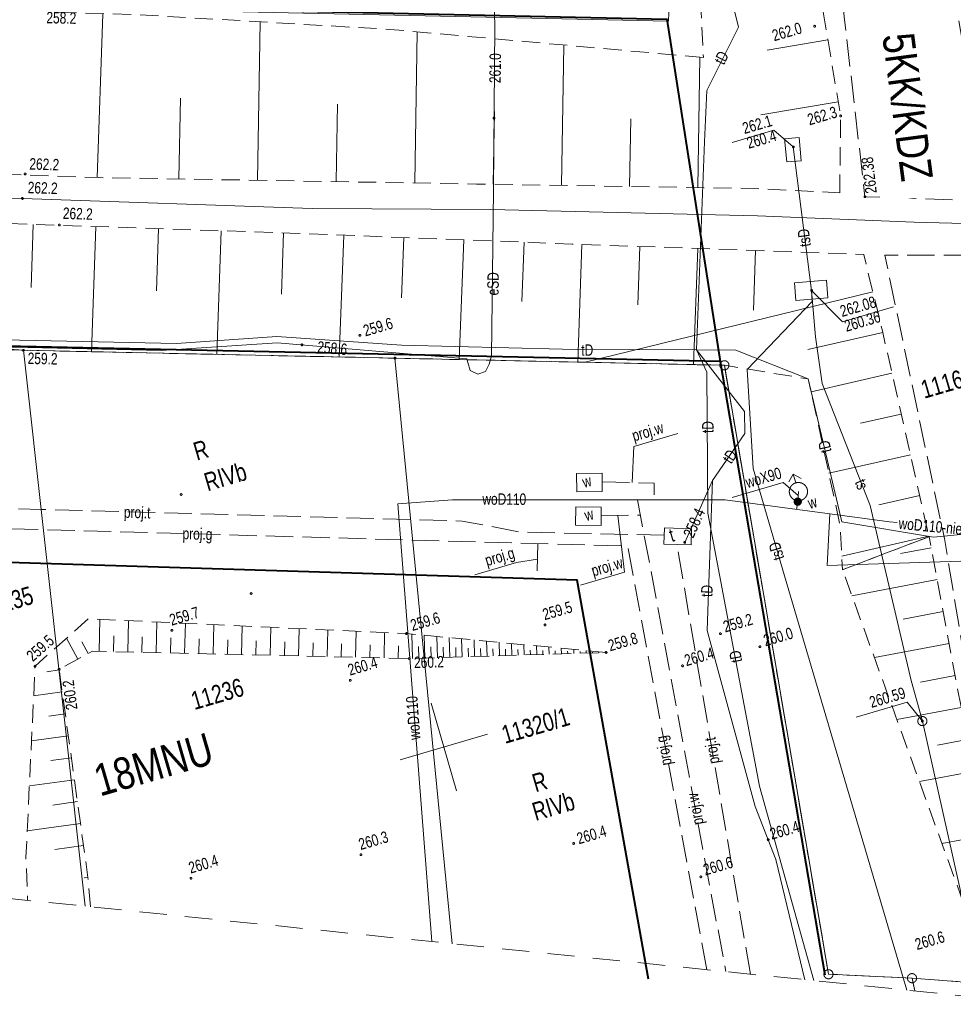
# Model space of a CAD drawing. Header units: millimetres. Extents: x -105537 to 2299296, y -162842 to 175608.
# Tile 34 of 42: x 135949 to 187188, y -94240 to -40228. Entities that reach past the tile are written whole.
import ezdxf
from ezdxf.xclip import XClip

# ---------------------------------------------------------------- set-up
doc = ezdxf.new("R2010")
doc.units = ezdxf.units.MM
doc.header["$MEASUREMENT"] = 0
doc.header["$XCLIPFRAME"] = 0
for name, pattern in [('1053', [2000, 1500, -500]), ('2', [2000, 1500, -500]), ('2216', [2500, 1500, -1000]), ('2217', [2000, 1500, -500]), ('2218', [1000, 500, -500]), ('3820', [1500, 1000, -500]), ('Wipeout_Contour', [1000, 0, -1000])]:
    doc.linetypes.add(name, pattern=pattern)
for name, color, linetype, lineweight, true_color in [('199-Z Wymiary i opisy_Nr_pióra__226', 7, 'Continuous', 40, 0x59c9ff), ('PZT_MPZP_Nr_pióra__226', 7, 'Continuous', 40, 0x59c9ff), ('Wadowice Wałowa mdcp500_2_teren_zamkniety_Nr_pióra__9', 7, 'Continuous', 18, 0xaaaaaa)]:
    doc.layers.add(name, color=color, linetype=linetype, lineweight=lineweight, true_color=true_color)
doc.layers.add('A__!REF_RYSUNKI', color=7, linetype='Continuous')
for name, color, linetype, lineweight in [('Wadowice Wałowa mdcp500_2_EGB_DzialkaEwidencyjna_Nr_pióra__3', 3, 'Continuous', 18), ('Wadowice Wałowa mdcp500_2_EGB_KonturKlasyfikacyjny_Nr_pióra__86', 86, 'Continuous', 18), ('Wadowice Wałowa mdcp500_2_EGB_KonturUzytkuGruntowego_Nr_pióra__3', 3, 'Continuous', 18), ('Wadowice Wałowa mdcp500_2_EGB_PunktGraniczny_Nr_pióra__3', 3, 'Continuous', 18), ('Wadowice Wałowa mdcp500_2_GES_InneUrzadzeniaTowarzyszace_Nr_pióra__30', 30, 'Continuous', 18), ('Wadowice Wałowa mdcp500_2_GES_InneUrzadzeniaTowarzyszace_Nr_pióra__7', 7, 'Continuous', 18), ('Wadowice Wałowa mdcp500_2_GES_PrzewodElektroenergetyczny_Nr_pióra__1', 1, 'Continuous', 18), ('Wadowice Wałowa mdcp500_2_GES_PrzewodGazowy_Nr_pióra__56', 56, 'Continuous', 18), ('Wadowice Wałowa mdcp500_2_GES_PrzewodTelekomunikacyjny_Nr_pióra__30', 30, 'Continuous', 18), ('Wadowice Wałowa mdcp500_2_GES_PrzewodWodociagowy_Nr_pióra__5', 5, 'Continuous', 18), ('Wadowice Wałowa mdcp500_2_GES_Rzedna_Nr_pióra__1', 1, 'Continuous', 18), ('Wadowice Wałowa mdcp500_2_GES_Rzedna_Nr_pióra__30', 30, 'Continuous', 18), ('Wadowice Wałowa mdcp500_2_GES_UrzadzeniaSiecWodociagowa_Nr_pióra__5', 5, 'Continuous', 18), ('Wadowice Wałowa mdcp500_2_GES_UrzadzeniaTowarzyszczaceLin_Nr_pióra__7', 7, 'Continuous', 18), ('Wadowice Wałowa mdcp500_2_linie_mpzp_Nr_pióra__135', 135, 'Continuous', 18), ('Wadowice Wałowa mdcp500_2_OT_Komunikacja_Nr_pióra__7', 7, 'Continuous', 18), ('Wadowice Wałowa mdcp500_2_OT_Rzedna_Nr_pióra__7', 7, 'Continuous', 18), ('Wadowice Wałowa mdcp500_2_OT_Skarpa_Nr_pióra__7', 7, 'Continuous', 18), ('Wadowice Wałowa mdcp500_2_siatka_Nr_pióra__7', 7, 'Continuous', 18), ('Wadowice Wałowa mdcp500_2_zakres_mapy_Nr_pióra__178', 178, 'Continuous', 18)]:
    doc.layers.add(name, color=color, linetype=linetype, lineweight=lineweight)
doc.styles.add('STYL_AUTOMATYCZNY_12', font='arial.ttf', dxfattribs={"width": 0.8})
doc.styles.add('STYL_AUTOMATYCZNY_7', font='arial.ttf', dxfattribs={"width": 0.75})
doc.linetypes.add('Linia zabudowy - nieprzekraczalna I WSC', pattern='A,0,[2,PAB.6.2 PROJEKT ZAGOSPODAROWANIA TERENU1.Shx,S=23.809524,R=0,X=0,Y=0.361417],-3000,0', length=3000)

# ---------------------------------------------------------------- blocks, each defined once
blk = doc.blocks.new('Rysunek_4_2', base_point=(-5551989123, -7375062639))
at = {"layer": 'Wadowice Wałowa mdcp500_2_EGB_DzialkaEwidencyjna_Nr_pióra__3', "color": 3, "linetype": 'Continuous', "lineweight": 18, "flags": 128}
for points in [[(-36345, -54422), (-12252, -55608), (2117, -55662), (4736, -55680), (19636, -55735), (32635, -56093), (45189, -56425), (61981, -56752), (64130, -56834), (83823, -57253), (96316, -57770), (103566, -57668), (117714, -57963), (131048, -58255), (136151, -58362), (156546, -58795), (174626, -59184), (180337, -92590), (184921, -92806), (189724, -93167), (189917, -94000)], [(139534, -88859), (136151, -58362), (131048, -58255), (134359, -88331)], [(159676, -90914), (156546, -58795), (136151, -58362)], [(136151, -58362), (139534, -88859)], [(174626, -59184), (156546, -58795), (159676, -90914)], [(185069, -93505), (184921, -92806), (180337, -92590), (174626, -59184)]]:
    blk.add_lwpolyline(points, dxfattribs=at)
at = {"layer": 'Wadowice Wałowa mdcp500_2_EGB_KonturKlasyfikacyjny_Nr_pióra__86', "color": 86, "linetype": '2217', "lineweight": 18, "flags": 128}
for points in [[(136151, -58362), (131048, -58255)], [(156546, -58795), (136151, -58362)], [(174626, -59184), (156546, -58795)], [(180337, -92590), (174626, -59184)], [(184921, -92806), (180337, -92590)], [(185069, -93505), (184921, -92806)]]:
    blk.add_lwpolyline(points, dxfattribs=at)
at = {"layer": 'Wadowice Wałowa mdcp500_2_EGB_KonturUzytkuGruntowego_Nr_pióra__3', "color": 3, "linetype": '2218', "lineweight": 18, "flags": 128}
for points in [[(131048, -58255), (136151, -58362)], [(136151, -58362), (156546, -58795)], [(156546, -58795), (174626, -59184)], [(174626, -59184), (180337, -92590)], [(180337, -92590), (184921, -92806)], [(184921, -92806), (189724, -93167)], [(185069, -93505), (184921, -92806)]]:
    blk.add_lwpolyline(points, dxfattribs=at)
at = {"layer": 'Wadowice Wałowa mdcp500_2_EGB_PunktGraniczny_Nr_pióra__3', "color": 3, "linetype": 'Continuous', "lineweight": 18}
for centre, radius in [((136151, -58362), 50), ((136151, -58362), 45), ((136151, -58362), 40), ((136151, -58362), 35), ((136151, -58362), 30), ((136151, -58362), 25), ((136151, -58362), 20), ((136151, -58362), 15), ((136151, -58362), 10), ((136151, -58362), 5), ((156546, -58795), 50), ((156546, -58795), 45), ((156546, -58795), 40), ((156546, -58795), 35), ((156546, -58795), 30), ((156546, -58795), 25), ((156546, -58795), 20), ((156546, -58795), 15), ((156546, -58795), 10), ((156546, -58795), 5), ((174626, -59184), 250), ((180337, -92590), 250), ((184921, -92806), 250)]:
    blk.add_circle(centre, radius, dxfattribs=at)
at = {"layer": 'Wadowice Wałowa mdcp500_2_GES_InneUrzadzeniaTowarzyszace_Nr_pióra__30', "color": 30, "linetype": 'Continuous', "lineweight": 18, "flags": 128}
for points in [[(178044, -48033), (178847, -47965), (178725, -46689), (177925, -46766)], [(178467, -54669), (178550, -55635), (180309, -55487), (180226, -54522)]]:
    blk.add_lwpolyline(points, close=True, dxfattribs=at)
at = {"layer": 'Wadowice Wałowa mdcp500_2_GES_InneUrzadzeniaTowarzyszace_Nr_pióra__30', "color": 30, "linetype": 'Continuous', "lineweight": 18}
blk.add_circle((185490, -78704), 250, dxfattribs=at)
at = {"layer": 'Wadowice Wałowa mdcp500_2_GES_InneUrzadzeniaTowarzyszace_Nr_pióra__7', "color": 7, "linetype": 'Continuous', "lineweight": 18, "flags": 128}
blk.add_lwpolyline([(171308, -68993), (172800, -69038), (172827, -68165), (171341, -68109)], close=True, dxfattribs=at)
at = {"layer": 'Wadowice Wałowa mdcp500_2_GES_PrzewodElektroenergetyczny_Nr_pióra__1', "color": 1, "linetype": 'Continuous', "lineweight": 18, "flags": 128}
blk.add_lwpolyline([(133332, -58316), (135579, -58185), (143707, -58379), (150082, -57949), (160491, -58823), (160550, -59024), (160679, -59466), (161085, -59681), (161521, -59533), (161724, -59120), (161842, -58669), (161944, -49578), (162029, -40574), (161785, -31084), (163275, -30692), (166044, -30937), (166420, -30869), (166708, -30608), (166798, -30238), (166670, -29869), (165490, -28713), (163212, -28512)], dxfattribs=at)
at = {"layer": 'Wadowice Wałowa mdcp500_2_GES_PrzewodGazowy_Nr_pióra__56', "color": 56, "linetype": '2', "lineweight": 18, "flags": 128}
for points in [[(173661, -92341), (169319, -69104), (96653, -67066)], [(164394, -68966), (164347, -70771)]]:
    blk.add_lwpolyline(points, dxfattribs=at)
at = {"layer": 'Wadowice Wałowa mdcp500_2_GES_PrzewodGazowy_Nr_pióra__56', "color": 56, "linetype": 'Continuous', "lineweight": 18, "flags": 128}
blk.add_lwpolyline([(164372, -69813), (163209, -70006), (160923, -70672)], dxfattribs=at)
at = {"layer": 'Wadowice Wałowa mdcp500_2_GES_PrzewodTelekomunikacyjny_Nr_pióra__30', "color": 30, "linetype": 'Continuous', "lineweight": 18, "flags": 128}
for points in [[(172420, 22509), (172502, 7962), (172943, -9679), (172213, -25515), (173688, -27575), (173563, -33152), (175400, -40637), (173665, -44121), (173526, -46933)], [(173526, -46933), (173101, -58347)], [(179410, -55082), (178408, -47208)], [(173101, -58347), (165736, -58305), (156902, -58087), (150063, -57600), (144561, -57985), (128185, -57652), (108729, -57049), (93116, -56369), (62280, -55061), (55311, -55310), (44508, -55624), (26221, -54670), (6921, -53741), (-8734, -53167), (-9837, -52957), (-36892, -52884)], [(184640, -93461), (177921, -70744), (176204, -64849), (175883, -59422), (179441, -55688), (179410, -55082)], [(188897, -93897), (185490, -78704), (184882, -76475), (182619, -66885), (179990, -60183), (179632, -57632), (179410, -55082)], [(173101, -58347), (175722, -61729), (175746, -62920), (173970, -65510), (172447, -68901)], [(179533, -92940), (176552, -82277), (173708, -67294), (173663, -59558), (173101, -58347)], [(214677, -63962), (204251, -65844), (194704, -65677), (194122, -67826), (186094, -68623), (181066, -67775), (179231, -59936), (175259, -58353), (173101, -58347)], [(173970, -65510), (173725, -72143), (173670, -73742), (176316, -83397), (177452, -86295), (179032, -92889)]]:
    blk.add_lwpolyline(points, dxfattribs=at)
at = {"layer": 'Wadowice Wałowa mdcp500_2_GES_PrzewodTelekomunikacyjny_Nr_pióra__30', "color": 30, "linetype": '2', "lineweight": 18, "flags": 128}
for points in [[(171323, -68510), (163418, -68334), (160242, -67728), (137143, -67093), (122715, -66692)], [(176052, -92585), (172022, -69014)]]:
    blk.add_lwpolyline(points, dxfattribs=at)
at = {"layer": 'Wadowice Wałowa mdcp500_2_GES_PrzewodWodociagowy_Nr_pióra__5', "color": 5, "linetype": 'Continuous', "lineweight": 18, "flags": 128}
for points in [[(169558, -65624), (169656, -63637), (172069, -62934)], [(178678, -66336), (177849, -65616), (175055, -66430)], [(178586, -67092), (178650, -66667), (178687, -66115)], [(180416, -67330), (174676, -66575), (159707, -66571), (156696, -66782), (158566, -90801)], [(168771, -67421), (169149, -70540), (166735, -71243)], [(202138, -68813), (202252, -69457), (180272, -70163), (180416, -67330)], [(180416, -67330), (183678, -67765), (184108, -67803)]]:
    blk.add_lwpolyline(points, dxfattribs=at)
at = {"layer": 'Wadowice Wałowa mdcp500_2_GES_PrzewodWodociagowy_Nr_pióra__5', "color": 5, "linetype": '2', "lineweight": 18, "flags": 128}
for points in [[(167916, -65575), (170774, -65660), (170758, -66570)], [(169862, -66571), (174701, -92447)], [(167864, -67434), (170011, -67403)]]:
    blk.add_lwpolyline(points, dxfattribs=at)
at = {"layer": 'Wadowice Wałowa mdcp500_2_GES_Rzedna_Nr_pióra__1', "color": 1, "linetype": 'Continuous', "lineweight": 18}
for centre in [(161981, -45630), (151438, -58064)]:
    blk.add_circle(centre, 50, dxfattribs=at)
at = {"layer": 'Wadowice Wałowa mdcp500_2_GES_Rzedna_Nr_pióra__30', "color": 30, "linetype": 'Continuous', "lineweight": 18, "flags": 128}
for points in [[(178408, -47208), (177341, -46293), (175054, -46959)], [(179410, -55082), (181102, -56796), (183897, -55982)], [(185490, -78704), (184654, -77673), (181859, -78487)]]:
    blk.add_lwpolyline(points, dxfattribs=at)
at = {"layer": 'Wadowice Wałowa mdcp500_2_GES_Rzedna_Nr_pióra__30', "color": 30, "linetype": 'Continuous', "lineweight": 18}
for centre in [(178408, -47208), (179410, -55082), (172447, -68901), (185490, -78704)]:
    blk.add_circle(centre, 50, dxfattribs=at)
at = {"layer": 'Wadowice Wałowa mdcp500_2_GES_UrzadzeniaSiecWodociagowa_Nr_pióra__5', "color": 5, "linetype": 'Continuous', "lineweight": 18}
for p, q in [((178169, -65588), (178407, -65155)), ((178547, -65635), (178407, -65155)), ((178407, -65155), (178841, -65393))]:
    blk.add_line(p, q, dxfattribs=at)
at = {"layer": 'Wadowice Wałowa mdcp500_2_GES_UrzadzeniaSiecWodociagowa_Nr_pióra__5', "color": 5, "linetype": 'Continuous', "lineweight": 18, "flags": 128}
for points in [[(166525, -66127), (167925, -66104), (167915, -65107), (166513, -65120)], [(166452, -67950), (167853, -67969), (167866, -66975), (166474, -66954)]]:
    blk.add_lwpolyline(points, close=True, dxfattribs=at)
at = {"layer": 'Wadowice Wałowa mdcp500_2_GES_UrzadzeniaSiecWodociagowa_Nr_pióra__5', "color": 5, "linetype": 'Continuous', "lineweight": 18}
for centre, radius in [((178687, -66115), 500), ((178650, -66667), 200), ((178650, -66667), 180), ((178650, -66667), 160), ((178650, -66667), 140), ((178650, -66667), 120), ((178650, -66667), 100), ((178650, -66667), 80), ((178650, -66667), 60), ((178650, -66667), 40), ((178650, -66667), 20)]:
    blk.add_circle(centre, radius, dxfattribs=at)
at = {"layer": 'Wadowice Wałowa mdcp500_2_GES_UrzadzeniaTowarzyszczaceLin_Nr_pióra__7', "color": 7, "linetype": 'Continuous', "lineweight": 18, "flags": 128}
blk.add_lwpolyline([(179410, -55082), (178408, -47208)], dxfattribs=at)
at = {"layer": 'Wadowice Wałowa mdcp500_2_linie_mpzp_Nr_pióra__135', "color": 135, "linetype": 'Continuous', "lineweight": 18, "flags": 128}
for points in [[(-36429, -17520), (-36210, -35636), (171459, -40206), (174429, -59217), (180140, -92623)], [(174391, -58979), (156550, -58595), (136155, -58162), (131052, -58055), (117718, -57763), (103567, -57468), (96318, -57570), (83829, -57053), (64135, -56634), (61987, -56552), (45194, -56225), (32641, -55893), (19639, -55535), (4737, -55480), (2118, -55462), (-12246, -55408), (-36338, -54213)]]:
    blk.add_lwpolyline(points, dxfattribs=at)
at = {"layer": 'Wadowice Wałowa mdcp500_2_OT_Komunikacja_Nr_pióra__7', "color": 7, "linetype": '1053', "lineweight": 18, "flags": 128}
for points in [[(176853, 23233), (178081, -9974), (175711, -11956), (171109, -15359), (166848, -15392), (165970, -15345), (168061, -22808), (169832, -23490), (172068, -24443), (174354, -25641), (176516, -27199), (178167, -28968), (179710, -31476), (180361, -32245), (181201, -40062), (182338, -49938), (189127, -50179), (187247, -38759), (186056, -29055), (186519, -27784), (187311, -26679), (188363, -25820), (188163, -24347), (187646, -17030), (186533, -16177), (185598, -15148), (184865, -13955), (183659, 17930), (183488, 23208)], [(193357, -71351), (191103, -60789), (189564, -53145), (183430, -53151), (186696, -68687), (188425, -78985)]]:
    blk.add_lwpolyline(points, dxfattribs=at)
at = {"layer": 'Wadowice Wałowa mdcp500_2_OT_Komunikacja_Nr_pióra__7', "color": 7, "linetype": 'Continuous', "lineweight": 18, "flags": 128}
blk.add_lwpolyline([(213777, -52481), (195356, -51614), (185038, -51339), (176434, -50981), (161808, -50648), (152006, -50577), (136100, -50034), (120218, -49682), (100081, -48955), (84530, -48454), (72369, -48185), (55571, -47620), (43016, -47247), (33436, -46934), (23815, -46695), (9954, -46275), (-5255, -45873), (-20553, -45382), (-36719, -44915), (-39766, -44799)], dxfattribs=at)
at = {"layer": 'Wadowice Wałowa mdcp500_2_OT_Rzedna_Nr_pióra__7', "color": 7, "linetype": 'Continuous', "lineweight": 18}
for centre in [(179582, -40585), (181005, -45504), (136249, -48688), (136100, -50034), (182338, -49938), (138129, -51495), (154619, -57544), (136151, -58362), (144810, -66276), (148653, -71708), (164777, -73427), (144303, -73725), (157176, -73902), (174407, -73913), (168134, -74938), (176573, -74626), (157326, -75274), (136794, -75694), (138114, -75861), (172327, -75675), (154091, -76467), (177031, -85210), (166353, -85415), (154680, -86034), (145349, -87325), (173333, -87245)]:
    blk.add_circle(centre, 50, dxfattribs=at)
at = {"layer": 'Wadowice Wałowa mdcp500_2_OT_Skarpa_Nr_pióra__7', "color": 7, "linetype": '3820', "lineweight": 18, "flags": 128}
for points in [[(180951, -49717), (181005, -45504), (179460, -36267), (178916, -32291), (172816, -26225), (168159, -24217), (147257, -24046), (129930, -23886), (113248, -23434), (91467, -22925), (80746, -26705), (70697, -28715), (61616, -29830), (44992, -30433), (29563, -22877), (23385, -22479), (13131, -22175), (-10262, -21678), (-25279, -21938), (-45465, -28769)], [(-44754, -30769), (-35383, -27871), (-25154, -24724), (-5885, -25371), (11131, -25643), (20652, -25827), (29267, -26046), (44462, -35264), (64272, -32222), (80558, -29780), (90091, -26284), (99677, -26512), (117762, -27129), (138335, -27781), (156939, -28787), (168429, -29221), (171541, -31502), (173273, -38413), (173469, -42304)], [(173469, -42304), (156250, -40758), (142423, -39953), (123922, -39374), (100910, -38860), (90279, -38655), (71500, -38980), (48852, -39610), (31477, -40068), (24078, -40234), (19896, -39035), (-3772, -37233), (-12330, -36425), (-34831, -35699), (-43112, -35387)], [(-40381, -43070), (-36277, -43213), (-18528, -43646), (-4925, -44110), (4484, -44410), (17288, -44920), (34842, -45576), (49579, -46002), (70691, -46642), (81237, -47018), (97243, -47438), (110510, -47896), (124803, -48367), (140277, -48890), (161023, -49242), (176270, -49487), (180951, -49717)], [(-36979, -52637), (-28157, -52638), (-14173, -52658), (1769, -52930), (16515, -53207), (34086, -53494), (45571, -53981), (61839, -54585), (74668, -55004), (92669, -55728), (113625, -56727), (136151, -58362), (156546, -58795), (174626, -59184), (179231, -59936), (180980, -67978), (181102, -70400), (185855, -68589), (183294, -57294), (182271, -53103), (166273, -52535), (150777, -51935), (129096, -51199), (112826, -50658), (88600, -49841), (69610, -49259), (49727, -48656), (35626, -48160), (16124, -47863), (402, -47558), (-22148, -47023), (-37460, -46589), (-39148, -46537)], [(190852, -94095), (190371, -91312), (189420, -87548), (185855, -68589), (181102, -70400), (188174, -89849), (188877, -92050)], [(168134, -74938), (157176, -73902), (139713, -73093), (136794, -75694), (136291, -86194), (136386, -88538)], [(139836, -88890), (139692, -87286), (138114, -75861), (139949, -74868), (157326, -75274), (168134, -74938)]]:
    blk.add_lwpolyline(points, dxfattribs=at)
at = {"layer": 'Wadowice Wałowa mdcp500_2_OT_Skarpa_Nr_pióra__7', "color": 7, "linetype": 'Continuous', "lineweight": 18, "flags": 128}
for points in [[(140201, -48888), (140504, -39932)], [(149003, -49038), (149151, -40345)], [(157628, -49184), (157769, -40894)], [(180308, -41339), (176966, -41898)], [(165682, -49317), (165806, -41616)], [(173165, -49437), (173280, -42287)], [(144691, -48965), (144766, -44529)], [(180875, -44728), (176632, -45438)], [(153316, -49111), (153388, -44853)], [(161941, -49256), (162005, -45268)], [(169424, -49377), (169484, -45664)], [(136695, -51457), (136577, -54913)], [(140130, -51573), (139897, -58441)], [(143565, -51690), (143449, -55102)], [(147000, -51807), (146770, -58587)], [(150435, -51923), (150321, -55292)], [(153734, -52049), (153476, -58730)], [(157033, -52177), (156905, -55488)], [(160332, -52304), (160077, -58871)], [(163630, -52432), (163504, -55687)], [(166806, -52553), (166577, -59011)], [(169982, -52666), (169868, -55873)], [(173159, -52779), (172932, -59147)], [(176335, -52892), (176219, -56158)], [(182774, -55165), (166984, -59019)], [(183316, -57392), (179200, -58325)], [(183823, -59627), (179382, -60634)], [(184329, -61862), (182099, -62367)], [(184836, -64096), (180356, -65112)], [(185343, -66331), (183093, -66842)], [(185850, -68566), (181064, -69651)], [(185968, -69191), (184297, -69505)], [(186298, -70945), (181620, -71824)], [(186628, -72699), (184433, -73111)], [(140313, -74877), (140354, -73123)], [(141876, -74913), (141916, -73195)], [(143440, -74950), (143479, -73268)], [(145003, -74986), (145041, -73340)], [(146566, -75023), (146604, -73412)], [(148129, -75060), (148166, -73485)], [(149693, -75096), (149729, -73557)], [(151256, -75133), (151291, -73629)], [(152819, -75169), (152853, -73701)], [(154382, -75206), (154416, -73774)], [(155946, -75242), (155978, -73846)], [(157509, -75269), (157467, -73929)], [(158190, -75248), (158151, -73994)], [(139146, -75303), (138524, -74153)], [(139708, -74999), (139361, -74358)], [(141095, -74895), (141115, -74027)], [(142658, -74932), (142678, -74082)], [(144221, -74968), (144241, -74136)], [(145784, -75005), (145804, -74190)], [(147348, -75041), (147366, -74245)], [(148911, -75078), (148929, -74299)], [(150474, -75114), (150492, -74354)], [(152037, -75151), (152055, -74408)], [(153601, -75187), (153618, -74462)], [(155164, -75224), (155180, -74517)], [(158871, -75226), (158835, -74059)], [(159553, -75205), (159519, -74123)], [(160234, -75184), (160203, -74188)], [(160915, -75163), (160887, -74253)], [(161597, -75142), (161571, -74317)], [(162278, -75120), (162255, -74382)], [(162959, -75099), (162939, -74447)], [(163641, -75078), (163623, -74512)], [(186958, -74452), (182856, -75223)], [(156727, -75260), (156743, -74571)], [(157849, -75258), (157829, -74610)], [(158531, -75237), (158512, -74632)], [(159212, -75216), (159195, -74653)], [(159893, -75195), (159877, -74675)], [(160575, -75173), (160560, -74697)], [(161256, -75152), (161243, -74719)], [(161937, -75131), (161925, -74740)], [(162619, -75110), (162608, -74762)], [(163300, -75089), (163291, -74784)], [(163981, -75067), (163973, -74806)], [(164322, -75057), (164307, -74576)], [(164663, -75046), (164656, -74827)], [(165003, -75036), (164991, -74641)], [(165344, -75025), (165339, -74849)], [(165685, -75015), (165675, -74706)], [(166025, -75004), (166021, -74871)], [(166366, -74993), (166359, -74770)], [(166707, -74983), (166704, -74893)], [(167047, -74972), (167043, -74835)], [(167388, -74962), (167387, -74915)], [(167729, -74951), (167727, -74900)], [(168069, -74940), (168069, -74936)], [(138119, -75901), (137447, -75994)], [(187287, -76206), (185380, -76564)], [(138285, -77105), (136716, -77322)], [(138452, -78308), (137554, -78432)], [(187617, -77960), (184092, -78623)], [(138618, -79511), (136598, -79790)], [(187947, -79713), (186328, -80018)], [(138784, -80715), (137661, -80870)], [(188277, -81467), (185328, -82022)], [(138950, -81918), (136479, -82259)], [(139117, -83121), (137768, -83307)], [(139283, -84324), (136361, -84728)], [(188936, -84975), (186564, -85421)], [(139449, -85528), (137875, -85745)], [(139692, -87291), (139493, -87309)]]:
    blk.add_lwpolyline(points, dxfattribs=at)
at = {"layer": 'Wadowice Wałowa mdcp500_2_siatka_Nr_pióra__7', "color": 7, "linetype": 'Continuous', "lineweight": 18}
blk.add_line((159229, -80126), (159229, -80126), dxfattribs=at)
at = {"layer": 'Wadowice Wałowa mdcp500_2_siatka_Nr_pióra__7', "color": 7, "linetype": 'Continuous', "lineweight": 18, "flags": 128}
for points in [[(159928, -82526), (158530, -77726)], [(156829, -80825), (161629, -79427)]]:
    blk.add_lwpolyline(points, dxfattribs=at)
at = {"layer": 'Wadowice Wałowa mdcp500_2_teren_zamkniety_Nr_pióra__9', "color": 253, "linetype": 'Continuous', "lineweight": 18, "true_color": 0xaaaaaa, "flags": 128}
blk.add_lwpolyline([(-36212, -35736), (-35614, -17653), (-6869, -18778), (55550, -21238), (72350, -21698), (171906, -24423), (172155, -24600), (171556, -40308)], close=True, dxfattribs=at)
at = {"layer": 'Wadowice Wałowa mdcp500_2_zakres_mapy_Nr_pióra__178', "color": 178, "linetype": '2216', "lineweight": 18, "flags": 128}
blk.add_lwpolyline([(-40483, 56408), (-5213, 67491), (39821, 70990), (82874, 71190), (110281, 22047), (166247, 18451), (167791, 23267), (190180, 23749), (210929, -16171), (215662, -76514), (204751, -90911), (192280, -94240), (99368, -84761), (95395, -58866), (-13644, -56772), (-14810, -56089), (-36248, -54694), (-51798, -10956), (-46825, 27703)], close=True, dxfattribs=at)
at = {"layer": 'Wadowice Wałowa mdcp500_2_EGB_DzialkaEwidencyjna_Nr_pióra__3', "color": 3, "linetype": 'Continuous', "lineweight": 18, "char_height": 1000, "rotation": 16.2415, "style": 'STYL_AUTOMATYCZNY_7'}
for s, insert, attachment_point in [('\\A1;{\\pql;\\fArial|b0|i0|c238|p0;\\W0.750000;11169/5}', (185310, -60065), 1), ('\\A1;{\\pql;\\fArial|b0|i0|c238|p0;\\W0.750000;11235}', (133850, -72583), 4), ('\\A1;{\\pql;\\fArial|b0|i0|c238|p0;\\W0.750000;11236}', (145542, -78114), 7), ('\\A1;{\\pql;\\fArial|b0|i0|c238|p0;\\W0.750000;11320/1}', (162585, -79970), 7)]:
    blk.add_mtext(s, dxfattribs=dict(at, insert=insert, attachment_point=attachment_point))
at = {"layer": 'Wadowice Wałowa mdcp500_2_EGB_KonturKlasyfikacyjny_Nr_pióra__86', "color": 86, "linetype": 'Continuous', "lineweight": 18, "char_height": 1000, "attachment_point": 1, "rotation": 16.2415, "style": 'STYL_AUTOMATYCZNY_7'}
for insert in [(145979, -65142), (163982, -83224)]:
    blk.add_mtext('\\A1;{\\pql;\\fArial|b0|i0|c238|p0;\\W0.750000;RIVb}', dxfattribs=dict(at, insert=insert))
at = {"layer": 'Wadowice Wałowa mdcp500_2_EGB_KonturUzytkuGruntowego_Nr_pióra__3', "color": 3, "linetype": 'Continuous', "lineweight": 18, "char_height": 1000, "attachment_point": 7, "rotation": 16.2415, "style": 'STYL_AUTOMATYCZNY_7'}
for insert in [(145668, -64419), (164262, -82613)]:
    blk.add_mtext('\\A1;{\\pql;\\fArial|b0|i0|c238|p0;\\W0.750000;R}', dxfattribs=dict(at, insert=insert))
at = {"layer": 'Wadowice Wałowa mdcp500_2_GES_InneUrzadzeniaTowarzyszace_Nr_pióra__7', "color": 7, "linetype": 'Continuous', "lineweight": 18, "insert": (171730, -68891), "char_height": 750, "attachment_point": 7, "rotation": 16.2415, "style": 'STYL_AUTOMATYCZNY_7'}
blk.add_mtext('\\A1;{\\pql;\\fArial|b0|i0|c238|p0;\\W0.750000;t}', dxfattribs=at)
at = {"layer": 'Wadowice Wałowa mdcp500_2_GES_PrzewodElektroenergetyczny_Nr_pióra__1', "color": 1, "linetype": 'Continuous', "lineweight": 18, "insert": (161924, -55353), "char_height": 625, "attachment_point": 4, "rotation": 89.3124, "style": 'STYL_AUTOMATYCZNY_7'}
blk.add_mtext('\\A1;{\\pql;\\fArial|b0|i0|c238|p0;\\W0.750000;eSD}', dxfattribs=at)
at = {"layer": 'Wadowice Wałowa mdcp500_2_GES_PrzewodGazowy_Nr_pióra__56', "color": 56, "linetype": 'Continuous', "lineweight": 18, "char_height": 625, "style": 'STYL_AUTOMATYCZNY_7'}
for insert, attachment_point, rotation in [((144887, -68506), 4, 358.332), ((161646, -70390), 7, 16.2415), ((171534, -81112), 4, 100.4422)]:
    blk.add_mtext('\\A1;{\\pql;\\fArial|b0|i0|c238|p0;\\W0.750000;proj.g}', dxfattribs=dict(at, insert=insert, attachment_point=attachment_point, rotation=rotation))
at = {"layer": 'Wadowice Wałowa mdcp500_2_GES_PrzewodTelekomunikacyjny_Nr_pióra__30', "color": 30, "linetype": 'Continuous', "lineweight": 18, "char_height": 625, "attachment_point": 4, "style": 'STYL_AUTOMATYCZNY_7'}
for s, insert, rotation in [('\\A1;{\\pql;\\fArial|b0|i0|c238|p0;\\W0.750000;tD}', (174321, -42609), 63.5321), ('\\A1;{\\pql;\\fArial|b0|i0|c238|p0;\\W0.750000;tsD}', (179069, -52680), 97.2459), ('\\A1;{\\pql;\\fArial|b0|i0|c238|p0;\\W0.750000;tD}', (166771, -58350), 359.5019), ('\\A1;{\\pql;\\fArial|b0|i0|c238|p0;\\W0.750000;tD}', (173720, -62902), 90.2957), ('\\A1;{\\pql;\\fArial|b0|i0|c238|p0;\\W0.750000;tD}', (180210, -63968), 102.8033), ('\\A1;{\\pql;\\fArial|b0|i0|c238|p0;\\W0.750000;tD}', (174737, -64457), 55.4268), ('\\A1;{\\pql;\\fArial|b0|i0|c238|p0;\\W0.750000;ts}', (182064, -65478), 291.3462), ('\\A1;{\\pql;\\fArial|b0|i0|c238|p0;\\W0.750000;proj.t}', (141667, -67327), 358.3518), ('\\A1;{\\pql;\\fArial|b0|i0|c238|p0;\\W0.750000;tsD}', (177617, -69852), 106.3742), ('\\A1;{\\pql;\\fArial|b0|i0|c238|p0;\\W0.750000;tD}', (173653, -71889), 88.033), ('\\A1;{\\pql;\\fArial|b0|i0|c238|p0;\\W0.750000;tD}', (175307, -75486), 100.5437), ('\\A1;{\\pql;\\fArial|b0|i0|c238|p0;\\W0.750000;proj.t}', (174153, -81028), 99.5136)]:
    blk.add_mtext(s, dxfattribs=dict(at, insert=insert, rotation=rotation))
at = {"layer": 'Wadowice Wałowa mdcp500_2_GES_PrzewodWodociagowy_Nr_pióra__5', "color": 5, "linetype": 'Continuous', "lineweight": 18, "char_height": 625, "style": 'STYL_AUTOMATYCZNY_7'}
for s, insert, attachment_point, rotation in [('\\A1;{\\pql;\\fArial|b0|i0|c238|p0;\\W0.750000;proj.w}', (169716, -63548), 7, 16.2415), ('\\A1;{\\pql;\\fArial|b0|i0|c238|p0;\\W0.750000;woX90}', (175895, -65937), 7, 16.2415), ('\\A1;{\\pql;\\fArial|b0|i0|c238|p0;\\W0.750000;woD110}', (161343, -66522), 4, 359.6751), ('\\A1;{\\pql;\\fArial|b0|i0|c238|p0;\\W0.750000;woD110-niecz.}', (184194, -67851), 4, 354.6419), ('\\A1;{\\pql;\\fArial|b0|i0|c238|p0;\\W0.750000;proj.w}', (167483, -70954), 7, 16.2415), ('\\A1;{\\pql;\\fArial|b0|i0|c238|p0;\\W0.750000;woD110}', (157641, -79729), 4, 94.3665), ('\\A1;{\\pql;\\fArial|b0|i0|c238|p0;\\W0.750000;proj.w}', (173275, -84374), 4, 100.4474)]:
    blk.add_mtext(s, dxfattribs=dict(at, insert=insert, attachment_point=attachment_point, rotation=rotation))
at = {"layer": 'Wadowice Wałowa mdcp500_2_GES_Rzedna_Nr_pióra__1', "color": 1, "linetype": 'Continuous', "lineweight": 18, "char_height": 625, "attachment_point": 4, "style": 'STYL_AUTOMATYCZNY_7'}
for s, insert, rotation in [('\\A1;{\\pql;\\fArial|b0|i0|c238|p0;\\W0.750000;261.0}', (162039, -43707), 89.367), ('\\A1;{\\pql;\\fArial|b0|i0|c238|p0;\\W0.750000;258.6}', (152289, -58177), 354.816)]:
    blk.add_mtext(s, dxfattribs=dict(at, insert=insert, rotation=rotation))
at = {"layer": 'Wadowice Wałowa mdcp500_2_GES_Rzedna_Nr_pióra__30', "color": 30, "linetype": 'Continuous', "lineweight": 18, "char_height": 625, "style": 'STYL_AUTOMATYCZNY_7'}
for s, insert, attachment_point, rotation in [('\\A1;{\\pql;\\fArial|b0|i0|c238|p0;\\W0.750000;262.1}', (175729, -46511), 7, 16.2415), ('\\A1;{\\pql;\\fArial|b0|i0|c238|p0;\\W0.750000;260.4}', (175965, -47321), 7, 16.2415), ('\\A1;{\\pql;\\fArial|b0|i0|c238|p0;\\W0.750000;262.08}', (181086, -56549), 7, 16.2415), ('\\A1;{\\pql;\\fArial|b0|i0|c238|p0;\\W0.750000;260.36}', (181322, -57360), 7, 16.2415), ('\\A1;{\\pql;\\fArial|b0|i0|c238|p0;\\W0.750000;258.4}', (172630, -68582), 4, 65.587), ('\\A1;{\\pql;\\fArial|b0|i0|c238|p0;\\W0.750000;260.59}', (182699, -77994), 7, 16.2415)]:
    blk.add_mtext(s, dxfattribs=dict(at, insert=insert, attachment_point=attachment_point, rotation=rotation))
at = {"layer": 'Wadowice Wałowa mdcp500_2_GES_UrzadzeniaSiecWodociagowa_Nr_pióra__5', "color": 5, "linetype": 'Continuous', "lineweight": 18, "char_height": 625, "attachment_point": 7, "rotation": 16.2415, "style": 'STYL_AUTOMATYCZNY_7'}
for insert in [(166935, -65919), (179314, -67071), (167048, -67740)]:
    blk.add_mtext('\\A1;{\\pql;\\fArial|b0|i0|c238|p0;\\W0.750000;w}', dxfattribs=dict(at, insert=insert))
at = {"layer": 'Wadowice Wałowa mdcp500_2_linie_mpzp_Nr_pióra__135', "color": 135, "linetype": 'Continuous', "lineweight": 18, "char_height": 1750, "attachment_point": 7, "style": 'STYL_AUTOMATYCZNY_7'}
for s, insert, rotation in [('\\A1;{\\pql;\\fArial|b0|i0|c238|p0;\\W0.750000;5KK/KDZ}', (185964, -48840), 99.3437), ('\\A1;{\\pql;\\fArial|b0|i0|c238|p0;\\W0.750000;18MNU}', (141108, -83112), 16.2415)]:
    blk.add_mtext(s, dxfattribs=dict(at, insert=insert, rotation=rotation))
at = {"layer": 'Wadowice Wałowa mdcp500_2_OT_Rzedna_Nr_pióra__7', "color": 7, "linetype": 'Continuous', "lineweight": 18, "char_height": 625, "style": 'STYL_AUTOMATYCZNY_7'}
for s, insert, attachment_point, rotation in [('\\A1;{\\pql;\\fArial|b0|i0|c238|p0;\\W0.750000;258.2}', (137422, -39797), 1, 358.7394), ('\\A1;{\\pql;\\fArial|b0|i0|c238|p0;\\W0.750000;262.0}', (177181, -40815), 1, 16.2415), ('\\A1;{\\pql;\\fArial|b0|i0|c238|p0;\\W0.750000;262.3}', (179296, -46036), 7, 16.2415), ('\\A1;{\\pql;\\fArial|b0|i0|c238|p0;\\W0.750000;262.2}', (136493, -47820), 1, 358.064), ('\\A1;{\\pql;\\fArial|b0|i0|c238|p0;\\W0.750000;262.38}', (182368, -49792), 1, 96.445), ('\\A1;{\\pql;\\fArial|b0|i0|c238|p0;\\W0.750000;262.2}', (136404, -49116), 1, 358.0456), ('\\A1;{\\pql;\\fArial|b0|i0|c238|p0;\\W0.750000;262.2}', (138330, -50529), 1, 358.0571), ('\\A1;{\\pql;\\fArial|b0|i0|c238|p0;\\W0.750000;259.6}', (154740, -57008), 1, 16.2415), ('\\A1;{\\pql;\\fArial|b0|i0|c238|p0;\\W0.750000;259.2}', (136395, -58488), 1, 358.7836), ('\\A1;{\\pql;\\fArial|b0|i0|c238|p0;\\W0.750000;259.5}', (164762, -73183), 7, 16.2415), ('\\A1;{\\pql;\\fArial|b0|i0|c238|p0;\\W0.750000;259.7}', (144288, -73481), 7, 16.2415), ('\\A1;{\\pql;\\fArial|b0|i0|c238|p0;\\W0.750000;259.6}', (157508, -73774), 7, 16.2415), ('\\A1;{\\pql;\\fArial|b0|i0|c238|p0;\\W0.750000;259.2}', (174669, -73856), 7, 16.2415), ('\\A1;{\\pql;\\fArial|b0|i0|c238|p0;\\W0.750000;259.5}', (136676, -75480), 7, 41.5116), ('\\A1;{\\pql;\\fArial|b0|i0|c238|p0;\\W0.750000;259.8}', (168355, -74890), 7, 16.2415), ('\\A1;{\\pql;\\fArial|b0|i0|c238|p0;\\W0.750000;260.0}', (176879, -74615), 7, 16.2415), ('\\A1;{\\pql;\\fArial|b0|i0|c238|p0;\\W0.750000;260.4}', (172541, -75706), 7, 16.2415), ('\\A1;{\\pql;\\fArial|b0|i0|c238|p0;\\W0.750000;260.4}', (154075, -76223), 7, 16.2415), ('\\A1;{\\pql;\\fArial|b0|i0|c238|p0;\\W0.750000;260.2}', (157584, -75174), 1, 1.5637), ('\\A1;{\\pql;\\fArial|b0|i0|c238|p0;\\W0.750000;260.2}', (138505, -78127), 1, 97.614), ('\\A1;{\\pql;\\fArial|b0|i0|c238|p0;\\W0.750000;260.4}', (177226, -85223), 7, 16.2415), ('\\A1;{\\pql;\\fArial|b0|i0|c238|p0;\\W0.750000;260.3}', (154665, -85790), 7, 16.2415), ('\\A1;{\\pql;\\fArial|b0|i0|c238|p0;\\W0.750000;260.4}', (166640, -85473), 7, 16.2415), ('\\A1;{\\pql;\\fArial|b0|i0|c238|p0;\\W0.750000;260.4}', (145333, -87081), 7, 16.2415), ('\\A1;{\\pql;\\fArial|b0|i0|c238|p0;\\W0.750000;260.6}', (173579, -87189), 7, 16.2415), ('\\A1;{\\pql;\\fArial|b0|i0|c238|p0;\\W0.750000;260.6}', (185021, -90669), 1, 16.2415)]:
    blk.add_mtext(s, dxfattribs=dict(at, insert=insert, attachment_point=attachment_point, rotation=rotation))

msp = doc.modelspace()

# ---------------------------------------------------------------- linework, layer by layer
at = {"layer": 'PZT_MPZP_Nr_pióra__226', "color": 151, "linetype": 'Continuous', "lineweight": 40, "true_color": 0x59c9ff}
for points in [[(-36429.18, -17520.246), (-36209.897, -35635.675), (171459.496, -40205.528), (174391.348, -58978.531), (180140.333, -92623.229)], [(174391.348, -58978.531), (103567.167, -57467.564), (96318.421, -57569.609), (30188.09, -55825.676), (19639.426, -55534.638), (-12246.254, -55408.17), (-36337.881, -54213.378)]]:
    msp.add_lwpolyline(points, dxfattribs=at)
at = {"layer": 'PZT_MPZP_Nr_pióra__226', "color": 151, "linetype": 'Linia zabudowy - nieprzekraczalna I WSC', "lineweight": 40, "true_color": 0x59c9ff}
msp.add_lwpolyline([(170454.033, -92852.293), (166537.671, -70967.871), (96435.286, -68792.2)], dxfattribs=at)

# ---------------------------------------------------------------- block references
at = {"layer": 'A__!REF_RYSUNKI', "color": 7, "linetype": 'Continuous', "lineweight": 13}
ref = msp.add_blockref('Rysunek_4_2', (-5551989123.249, -7375062639.407), dxfattribs=at)
XClip(ref).set_block_clipping_path([(-61241.4531575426, -107607.1502755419), (18474.2309784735, -84385.0293576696), (39659.2429552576, -157107.8322890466), (251319.9927157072, -95448.5543467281), (195865.5394707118, 94912.5971797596), (119370.7429366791, 72628.7588867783), (110592.302622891, 102762.9304267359), (-104289.334739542, 40165.3698595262)])

# ---------------------------------------------------------------- next in the draw order: wipeouts: each hides what was drawn before it
at = {"color": 151, "linetype": 'Wipeout_Contour', "lineweight": 40, "ltscale": 954453.30789, "true_color": 0x59c9ff}
msp.add_wipeout([(187100.065, -49726.225), (185914.404, -40740.376), (182196.611, -41230.93), (183382.273, -50216.779)], dxfattribs=at).dxf.layer = '199-Z Wymiary i opisy_Nr_pióra__226'
at = {"color": 151, "linetype": 'Wipeout_Contour', "lineweight": 40, "ltscale": 826181.228317, "true_color": 0x59c9ff}
msp.add_wipeout([(140660.091, -83904.059), (149362.105, -81369.06), (148313.281, -77768.712), (139611.267, -80303.711)], dxfattribs=at).dxf.layer = '199-Z Wymiary i opisy_Nr_pióra__226'

# ---------------------------------------------------------------- next in the draw order: texts
at = {"layer": '199-Z Wymiary i opisy_Nr_pióra__226', "color": 151, "linetype": 'Continuous', "lineweight": 40, "true_color": 0x59c9ff, "char_height": 1750, "attachment_point": 4, "style": 'STYL_AUTOMATYCZNY_12'}
for s, insert, rotation in [('\\A1;{\\pql;\\fArial|b0|i0|c238|p0;\\W0.800000;5\\fArial|b0|i0|c238|p0;\\W0.800000;KK/\\fArial|b0|i0|c238|p0;\\W0.800000;KDZ}', (184140.134, -40974.487), 277.5166187), ('\\A1;{\\pql;\\fArial|b0|i0|c238|p0;\\W0.800000;18MNU}', (140111.807, -82021.938), 16.2414656)]:
    msp.add_mtext(s, dxfattribs=dict(at, insert=insert, rotation=rotation))

doc.saveas('drawing.dxf')
